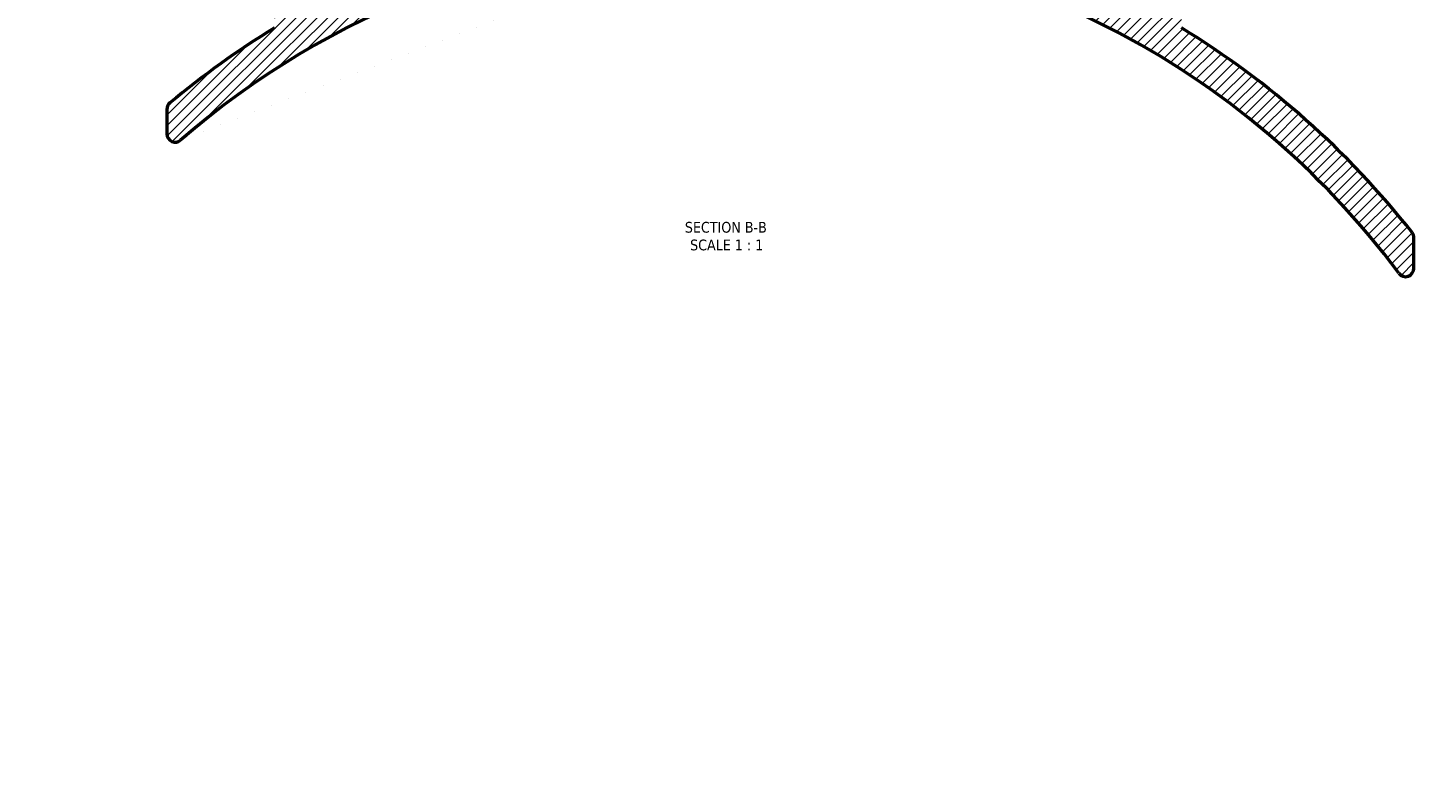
# Model space of a CAD drawing. Header units: millimetres. Extents: x -456 to 1880, y -1245 to 1617.
# Tile 1 of 12: x 313 to 908, y -1245 to -929. Entities that reach past the tile are written whole.
import ezdxf

# ---------------------------------------------------------------- set-up
doc = ezdxf.new("R2010")
doc.units = ezdxf.units.MM
for name, color, linetype, lineweight in [('Dimension (ANSI)', 7, 'Continuous', 25), ('Hatch (ANSI)', 7, 'Continuous', 18), ('Symbol (ANSI)', 7, 'Continuous', 25), ('Visible (ANSI)', 7, 'Continuous', 50)]:
    doc.layers.add(name, color=color, linetype=linetype, lineweight=lineweight)
doc.styles.add('Label Text (ANSI)', font='tahoma.ttf')
doc.styles.add('Note Text (ANSI)', font='tahoma.ttf')
doc.dimstyles.new('Default - mm (ANSI)', dxfattribs={"dimtxt": 3.048, "dimasz": 2.5, "dimexe": 3.175, "dimexo": 1.6002, "dimgap": 0.8, "dimtad": 0, "dimtoh": 1, "dimrnd": 1e-08, "dimzin": 4, "dimdsep": 46, "dimtxsty": 'Note Text (ANSI)', "dimcen": 0.09, "dimdle": 10, "dimclrd": 256, "dimclre": 256, "dimclrt": 256, "dimadec": 1, "dimazin": 1, "dimtfac": 1, "dimtofl": 0, "dimtmove": 0, "dimatfit": 3, "dimfxl": 1, "dimtolj": 1, "dimtzin": 4, "dimlwd": -1, "dimlwe": -1, "dimarcsym": 0})

# ---------------------------------------------------------------- blocks, each defined once
blk = doc.blocks.new('*D7')
at = {"layer": 'Defpoints', "color": 0, "transparency": 16777216}
for p in [(644.7, -891.32), (610.63, -1244.68)]:
    blk.add_point(p, dxfattribs=at)
at = {"layer": 'Dimension (ANSI)', "transparency": 16777216}
for p, q in [((665.14, -679.27), (644.94, -888.83)), ((668.38, -679.27), (665.14, -679.27))]:
    blk.add_line(p, q, dxfattribs=at)
blk.add_solid([(644.52, -888.79), (645.35, -888.87), (644.7, -891.32)], dxfattribs=at)
at = {"layer": 'Dimension (ANSI)', "color": 230, "true_color": 0xff0080, "transparency": 16777216, "insert": (669.18, -677.69), "char_height": 3.048, "attachment_point": 1, "style": 'Note Text (ANSI)'}
blk.add_mtext('\\A1;R355.00', dxfattribs=at)

msp = doc.modelspace()

# ---------------------------------------------------------------- hatches: boundary and pattern name
at = {"layer": 'Hatch (ANSI)'}
h = msp.add_hatch(dxfattribs=at)
h.set_pattern_fill('ANSI31', color=256, scale=25.4, style=0)
h.set_pattern_definition([(45, (0, 0), (-2.245064, 2.245064), [])])
h.paths.add_polyline_path([(333.131, -704.682), (333.131, -650.682), (313.131, -650.682), (313.131, -704.682)])
edge = h.paths.add_edge_path()
edge.add_line((363.131, -650.682), (363.131, -704.682))
edge.add_line((363.131, -704.682), (417.831, -704.682))
edge.add_line((417.831, -704.682), (417.831, -928.885))
edge.add_ellipse((610.631, -1244.682), major_axis=(-192.8, 315.798), ratio=1, start_angle=0, end_angle=8.472948)
edge.add_ellipse((375.681, -963.463), major_axis=(-2.276, 2.724), ratio=1, start_angle=0, end_angle=50.122256)
edge.add_line((372.131, -963.463), (372.131, -973.838))
edge.add_ellipse((375.681, -973.838), major_axis=(-3.55, 0), ratio=1, start_angle=0, end_angle=130.940748)
edge.add_ellipse((610.631, -1244.682), major_axis=(-232.624, 268.163), ratio=1, start_angle=319.898544, end_angle=360, ccw=False)
edge.add_line((605.431, -889.72), (605.431, -678.682))
edge.add_line((605.431, -678.682), (602.631, -678.682))
edge.add_line((602.631, -678.682), (602.631, -874.769))
edge.add_ellipse((610.631, -1244.682), major_axis=(-8, 369.914), ratio=1, start_angle=0, end_angle=24.98573)
edge.add_line((447.131, -912.767), (447.131, -594.682))
edge.add_line((447.131, -594.682), (369.631, -594.682))
edge.add_line((369.631, -594.682), (369.631, -650.682))
edge.add_line((369.631, -650.682), (363.131, -650.682))
edge = h.paths.add_edge_path()
edge.add_line((858.131, -704.682), (858.131, -650.682))
edge.add_line((858.131, -650.682), (851.631, -650.682))
edge.add_line((851.631, -650.682), (851.631, -594.682))
edge.add_line((851.631, -594.682), (774.131, -594.682))
edge.add_line((774.131, -594.682), (774.131, -912.767))
edge.add_ellipse((610.631, -1244.682), major_axis=(163.5, 331.915), ratio=1, start_angle=0, end_angle=24.98573)
edge.add_line((618.631, -874.769), (618.631, -678.682))
edge.add_line((618.631, -678.682), (615.831, -678.682))
edge.add_line((615.831, -678.682), (615.831, -889.72))
edge.add_ellipse((610.631, -1244.682), major_axis=(5.2, 354.962), ratio=1, start_angle=307.412537, end_angle=360, ccw=False)
edge.add_ellipse((898.581, -1031.04), major_axis=(-2.851, -2.115), ratio=1, start_angle=0, end_angle=143.426755)
edge.add_line((902.131, -1031.04), (902.131, -1018.032))
edge.add_ellipse((898.581, -1018.032), major_axis=(3.55, 0), ratio=1, start_angle=0, end_angle=38.206891)
edge.add_ellipse((610.631, -1244.682), major_axis=(290.74, 228.846), ratio=1, start_angle=0, end_angle=20.388312)
edge.add_line((803.431, -928.885), (803.431, -704.682))
edge.add_line((803.431, -704.682), (858.131, -704.682))
h.paths.add_polyline_path([(888.131, -650.682), (888.131, -704.682), (908.131, -704.682), (908.131, -650.682)])

# ---------------------------------------------------------------- linework, layer by layer
at = {"layer": 'Visible (ANSI)'}
for p, q in [((372.131, -963.463), (372.131, -973.838)), ((902.131, -1031.04), (902.131, -1018.032))]:
    msp.add_line(p, q, dxfattribs=at)
for centre, radius, start, end in [((610.631, -1244.682), 355, 90.839292, 130.940748), ((610.631, -1244.682), 355, 36.573245, 89.160708), ((610.631, -1244.682), 370, 121.404796, 129.877744), ((610.631, -1244.682), 370, 38.206891, 58.595204), ((375.681, -963.463), 3.55, 129.877744, 180), ((375.681, -973.838), 3.55, 180, 310.940748), ((898.581, -1018.032), 3.55, 0, 38.206891), ((898.581, -1031.04), 3.55, 216.573245, 0)]:
    msp.add_arc(centre, radius, start, end, dxfattribs=at)

# ---------------------------------------------------------------- texts
at = {"layer": 'Symbol (ANSI)', "char_height": 4.572, "attachment_point": 7, "style": 'Label Text (ANSI)'}
for s, insert in [('SECTION B-B', (592.303, -1015.958)), ('SCALE 1 : 1', (594.526, -1023.471))]:
    msp.add_mtext(s, dxfattribs=dict(at, insert=insert))

# ---------------------------------------------------------------- dimensions: what is measured, and where the dimension line sits
at = {"layer": 'Dimension (ANSI)'}
dim = msp.add_radius_dim(center=(610.631, -1244.682), mpoint=(644.699, -891.321), dimstyle='Default - mm (ANSI)', override={"dimtih": 1, "dimdec": 2, "dimcen": 0, "dimtp": 0, "dimtm": 0, "dimtdec": 2}, dxfattribs=at)
dim.commit()
dim.dimension.update_dxf_attribs({"geometry": '*D7', "text_midpoint": (676.596, -679.273), "dimtype": 164})

doc.saveas('drawing.dxf')
